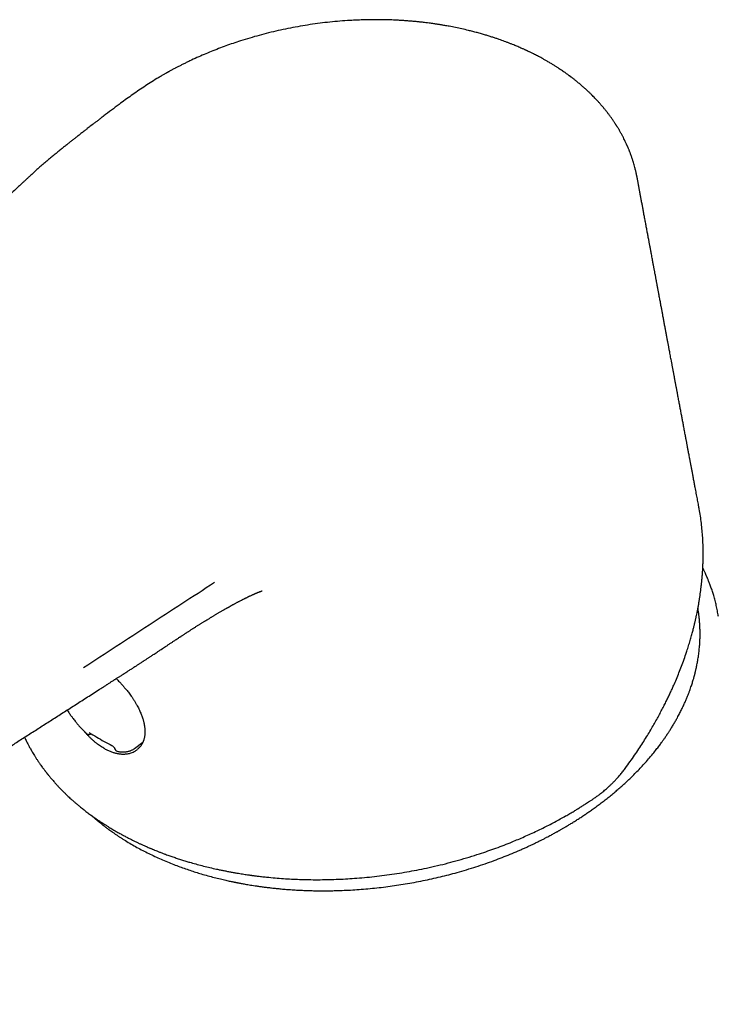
# Model space of a CAD drawing. Header units: millimetres. Extents: x 8 to 692, y 12 to 803.
# Tile 13 of 66: x 540 to 585, y 272 to 337. Entities that reach past the tile are written whole.
import ezdxf

# ---------------------------------------------------------------- set-up
doc = ezdxf.new("R2010")
doc.units = ezdxf.units.MM

msp = doc.modelspace()

# ---------------------------------------------------------------- linework, layer by layer
at = {"color": 7, "linetype": 'Continuous', "lineweight": 30}
for p, q in [((579.952, 326.274), (579.954, 326.265)), ((583.971, 304.844), (583.975, 304.826)), ((583.975, 304.826), (583.972, 304.843)), ((555.418, 299.361), (555.404, 299.357)), ((554.293, 298.869), (554.281, 298.863)), ((585.24, 297.716), (585.242, 297.707)), ((585.244, 297.709), (585.242, 297.717)), ((544.872, 292.986), (544.875, 292.987)), ((545.763, 289.063), (545.796, 288.999)), ((547.074, 289.065), (547.613, 289.464)), ((545.978, 288.862), (545.982, 288.861)), ((545.979, 288.862), (545.982, 288.861))]:
    msp.add_line(p, q, dxfattribs=at)
at = {"color": 7, "linetype": 'Continuous', "lineweight": 30, "flags": 128}
msp.add_lwpolyline([(547.421, 289.322), (547.486, 289.331), (547.555, 289.344)], dxfattribs=at)
at = {"color": 7, "linetype": 'Continuous', "lineweight": 30}
for points, knots in [([(574.052, 333.971), (573.993, 334.005), (573.878, 334.07), (573.712, 334.162), (573.557, 334.246), (573.415, 334.321), (573.286, 334.387), (573.17, 334.446), (573.067, 334.496), (572.979, 334.54), (572.904, 334.576), (572.844, 334.605), (572.798, 334.626), (572.765, 334.642), (572.739, 334.654), (572.714, 334.666), (572.682, 334.68), (572.643, 334.698), (572.59, 334.723), (572.521, 334.754), (572.434, 334.793), (572.28, 334.861), (572.066, 334.953), (571.822, 335.053), (571.611, 335.137), (571.432, 335.206), (571.257, 335.271), (571.086, 335.334), (570.905, 335.398), (570.707, 335.466), (570.488, 335.538), (570.256, 335.612), (570.008, 335.687), (569.746, 335.764), (569.47, 335.84), (569.186, 335.915), (568.853, 335.998), (568.478, 336.086), (568.063, 336.174), (567.736, 336.238), (567.501, 336.281), (567.362, 336.305), (567.241, 336.326), (567.138, 336.343), (567.054, 336.357), (566.978, 336.369), (566.9, 336.381), (566.804, 336.396), (566.69, 336.413), (566.562, 336.431), (566.407, 336.452), (566.226, 336.476), (566.015, 336.502), (565.787, 336.528), (565.542, 336.554), (565.281, 336.579), (565.01, 336.601), (564.736, 336.622), (564.466, 336.639), (564.15, 336.656), (563.79, 336.671), (563.388, 336.682), (562.988, 336.687), (562.588, 336.686), (562.186, 336.679), (561.786, 336.667), (561.386, 336.65), (560.902, 336.621), (560.334, 336.578), (559.684, 336.514), (559.034, 336.434), (558.386, 336.341), (557.741, 336.232), (557.098, 336.11), (556.463, 335.974), (555.837, 335.826), (555.219, 335.665), (554.605, 335.49), (554.037, 335.315), (553.514, 335.142), (553.035, 334.973), (552.556, 334.795), (552.081, 334.608), (551.609, 334.411), (551.141, 334.206), (550.755, 334.027), (550.454, 333.882), (550.245, 333.779), (550.048, 333.68), (549.865, 333.585), (549.718, 333.508), (549.604, 333.447), (549.519, 333.402), (549.439, 333.358), (549.366, 333.318), (549.305, 333.284), (549.257, 333.258), (549.22, 333.237), (549.184, 333.217), (549.141, 333.193), (549.086, 333.162), (549.02, 333.124), (548.943, 333.08), (548.854, 333.029), (548.755, 332.971), (548.646, 332.906), (548.423, 332.771), (548.094, 332.566), (547.668, 332.289), (547.254, 332.008), (546.85, 331.724), (546.453, 331.439), (546.021, 331.123), (545.555, 330.774), (545.156, 330.472), (544.864, 330.25), (544.683, 330.111), (544.514, 329.982), (544.36, 329.863), (544.221, 329.756), (544.095, 329.658), (543.988, 329.575), (543.896, 329.503), (543.809, 329.436), (543.716, 329.363), (543.611, 329.282), (543.496, 329.192), (543.368, 329.092), (543.227, 328.981), (543.072, 328.859), (542.904, 328.726), (542.722, 328.582), (542.528, 328.427), (542.321, 328.261), (542.101, 328.084), (541.869, 327.895), (541.63, 327.698), (541.384, 327.494), (541.134, 327.282), (540.876, 327.059), (540.609, 326.823), (540.432, 326.66), (540.342, 326.577)], [0, 0, 0, 0, 0.006228, 0.011982, 0.017264, 0.022072, 0.026408, 0.03027, 0.03366, 0.036576, 0.03902, 0.040992, 0.04249, 0.043516, 0.044219, 0.044987, 0.046004, 0.047271, 0.048788, 0.051151, 0.053943, 0.057155, 0.065908, 0.074258, 0.079976, 0.085488, 0.090795, 0.095896, 0.101052, 0.107158, 0.113632, 0.120475, 0.127686, 0.135267, 0.143216, 0.151435, 0.159544, 0.171375, 0.182872, 0.194036, 0.198271, 0.202057, 0.205338, 0.208116, 0.21039, 0.21216, 0.214198, 0.216761, 0.219851, 0.223335, 0.227047, 0.232253, 0.237849, 0.243837, 0.250318, 0.257202, 0.264414, 0.271563, 0.278595, 0.285508, 0.296132, 0.306464, 0.316504, 0.326937, 0.337128, 0.347308, 0.357487, 0.367665, 0.384185, 0.400702, 0.417217, 0.43373, 0.450241, 0.466749, 0.483256, 0.49943, 0.515603, 0.531828, 0.548186, 0.561131, 0.574158, 0.587299, 0.600744, 0.613831, 0.62722, 0.640911, 0.64743, 0.653653, 0.659506, 0.66499, 0.670105, 0.672807, 0.675394, 0.677865, 0.68017, 0.682071, 0.683513, 0.684536, 0.685518, 0.686842, 0.688543, 0.6906, 0.693011, 0.695776, 0.698895, 0.702369, 0.706105, 0.720223, 0.734246, 0.748165, 0.761981, 0.775715, 0.789395, 0.807372, 0.825256, 0.832181, 0.838699, 0.844773, 0.850405, 0.855345, 0.859886, 0.864027, 0.867, 0.869945, 0.873472, 0.877144, 0.881309, 0.885968, 0.89112, 0.896766, 0.902906, 0.90954, 0.91667, 0.924296, 0.932418, 0.941038, 0.950162, 0.959227, 0.968742, 0.978709, 0.989127, 1, 1, 1, 1]), ([(579.954, 326.274), (579.952, 326.285), (579.947, 326.311), (579.938, 326.36), (579.926, 326.417), (579.915, 326.474), (579.903, 326.529), (579.892, 326.582), (579.881, 326.632), (579.868, 326.694), (579.85, 326.77), (579.828, 326.861), (579.799, 326.978), (579.762, 327.117), (579.718, 327.27), (579.679, 327.401), (579.644, 327.511), (579.613, 327.607), (579.579, 327.706), (579.543, 327.81), (579.51, 327.901), (579.48, 327.979), (579.456, 328.041), (579.431, 328.106), (579.405, 328.172), (579.377, 328.239), (579.352, 328.301), (579.33, 328.352), (579.314, 328.389), (579.303, 328.414), (579.293, 328.437), (579.283, 328.461), (579.27, 328.49), (579.255, 328.522), (579.233, 328.572), (579.201, 328.641), (579.158, 328.733), (579.102, 328.848), (579.032, 328.986), (578.948, 329.148), (578.853, 329.32), (578.771, 329.462), (578.708, 329.569), (578.669, 329.633), (578.635, 329.689), (578.606, 329.735), (578.583, 329.772), (578.565, 329.801), (578.548, 329.827), (578.529, 329.856), (578.506, 329.892), (578.475, 329.939), (578.436, 329.997), (578.389, 330.068), (578.336, 330.146), (578.279, 330.226), (578.222, 330.306), (578.146, 330.412), (578.05, 330.541), (577.933, 330.691), (577.819, 330.834), (577.71, 330.966), (577.614, 331.078), (577.534, 331.17), (577.469, 331.244), (577.411, 331.308), (577.356, 331.368), (577.293, 331.436), (577.215, 331.519), (577.119, 331.619), (577.009, 331.73), (576.886, 331.852), (576.749, 331.983), (576.597, 332.124), (576.461, 332.246), (576.345, 332.348), (576.254, 332.426), (576.159, 332.507), (576.062, 332.587), (575.969, 332.663), (575.884, 332.73), (575.811, 332.788), (575.75, 332.835), (575.702, 332.872), (575.666, 332.9), (575.638, 332.921), (575.611, 332.941), (575.581, 332.964), (575.543, 332.992), (575.495, 333.028), (575.433, 333.073), (575.357, 333.129), (575.267, 333.193), (575.162, 333.267), (575.042, 333.35), (574.91, 333.439), (574.766, 333.534), (574.609, 333.634), (574.438, 333.741), (574.251, 333.855), (574.12, 333.931), (574.052, 333.971)], [0, 0, 0, 0, 0.002444, 0.006158, 0.012034, 0.018027, 0.023727, 0.029111, 0.034229, 0.039542, 0.048509, 0.058232, 0.068415, 0.085971, 0.102635, 0.11811, 0.128598, 0.139168, 0.150086, 0.161519, 0.174099, 0.180842, 0.187887, 0.195233, 0.202882, 0.210243, 0.217948, 0.223985, 0.227816, 0.230436, 0.232758, 0.235569, 0.238869, 0.242657, 0.246934, 0.256042, 0.266793, 0.278955, 0.296576, 0.315681, 0.336271, 0.358345, 0.366953, 0.374908, 0.381706, 0.387348, 0.391833, 0.395161, 0.398015, 0.40155, 0.405997, 0.411355, 0.41892, 0.427776, 0.437842, 0.448084, 0.45819, 0.468159, 0.488157, 0.507581, 0.526414, 0.543908, 0.55966, 0.570815, 0.580791, 0.58937, 0.596874, 0.605144, 0.61722, 0.631006, 0.6465, 0.663618, 0.682317, 0.702598, 0.72446, 0.73575, 0.747419, 0.759468, 0.771893, 0.783691, 0.794045, 0.802958, 0.810427, 0.815905, 0.820219, 0.823371, 0.826093, 0.829672, 0.834134, 0.839476, 0.846843, 0.855706, 0.866154, 0.878187, 0.891804, 0.907006, 0.922789, 0.939981, 0.95858, 0.978586, 1, 1, 1, 1]), ([(540.342, 326.577), (540.302, 326.54), (540.207, 326.451), (540.062, 326.316), (539.911, 326.176), (539.773, 326.049), (539.649, 325.934), (539.539, 325.832), (539.444, 325.744), (539.358, 325.664), (539.211, 325.528), (538.995, 325.327), (538.459, 324.827), (537.394, 323.839), (535.636, 322.209), (534.155, 320.838), (533.226, 319.977), (533.019, 319.784), (532.816, 319.596), (532.622, 319.417), (532.473, 319.279), (532.363, 319.177), (532.283, 319.102), (532.19, 319.016), (532.085, 318.919), (531.967, 318.81), (531.84, 318.692), (531.704, 318.565), (531.559, 318.431), (531.403, 318.286), (531.236, 318.131), (531.121, 318.025), (531.061, 317.97)], [0, 0, 0, 0, 0.013003, 0.030748, 0.047038, 0.061873, 0.075252, 0.086976, 0.097295, 0.106212, 0.114542, 0.144886, 0.176111, 0.288443, 0.489048, 0.744368, 0.766836, 0.789303, 0.811444, 0.832367, 0.852023, 0.859373, 0.868024, 0.878012, 0.889336, 0.901998, 0.915997, 0.930421, 0.946033, 0.962833, 0.980822, 1, 1, 1, 1]), ([(583.972, 304.844), (583.961, 304.903), (583.939, 305.021), (583.906, 305.195), (583.873, 305.371), (583.839, 305.55), (583.803, 305.737), (583.767, 305.928), (583.727, 306.143), (583.681, 306.383), (583.631, 306.65), (583.589, 306.87), (583.558, 307.038), (583.537, 307.15), (583.515, 307.263), (583.494, 307.376), (583.473, 307.484), (583.455, 307.582), (583.439, 307.666), (583.425, 307.74), (583.411, 307.815), (583.395, 307.898), (583.377, 307.997), (583.354, 308.116), (583.33, 308.245), (583.305, 308.378), (583.282, 308.501), (583.26, 308.616), (583.24, 308.721), (583.222, 308.815), (583.207, 308.895), (583.194, 308.967), (583.181, 309.037), (583.166, 309.114), (583.148, 309.208), (583.127, 309.319), (583.103, 309.448), (583.077, 309.587), (583.049, 309.734), (583.02, 309.889), (582.99, 310.046), (582.962, 310.197), (582.936, 310.338), (582.911, 310.469), (582.887, 310.596), (582.854, 310.773), (582.811, 310.999), (582.758, 311.279), (582.705, 311.564), (582.649, 311.86), (582.605, 312.094), (582.574, 312.261), (582.556, 312.356), (582.538, 312.448), (582.523, 312.532), (582.508, 312.608), (582.495, 312.678), (582.482, 312.747), (582.468, 312.825), (582.451, 312.915), (582.431, 313.021), (582.409, 313.134), (582.388, 313.248), (582.368, 313.355), (582.349, 313.454), (582.332, 313.545), (582.318, 313.623), (582.305, 313.692), (582.293, 313.754), (582.282, 313.812), (582.272, 313.865), (582.261, 313.923), (582.249, 313.991), (582.233, 314.073), (582.215, 314.169), (582.195, 314.277), (582.16, 314.461), (582.111, 314.722), (582.063, 314.979), (582.028, 315.165), (582.009, 315.267), (581.992, 315.36), (581.977, 315.439), (581.962, 315.516), (581.947, 315.599), (581.929, 315.696), (581.908, 315.806), (581.886, 315.925), (581.855, 316.087), (581.818, 316.287), (581.771, 316.536), (581.723, 316.791), (581.674, 317.053), (581.635, 317.262), (581.605, 317.423), (581.584, 317.535), (581.563, 317.649), (581.541, 317.765), (581.518, 317.887), (581.493, 318.02), (581.467, 318.163), (581.439, 318.309), (581.412, 318.457), (581.385, 318.601), (581.359, 318.738), (581.336, 318.861), (581.315, 318.971), (581.297, 319.07), (581.282, 319.15), (581.27, 319.213), (581.26, 319.267), (581.249, 319.328), (581.235, 319.4), (581.22, 319.484), (581.202, 319.577), (581.184, 319.676), (581.165, 319.775), (581.146, 319.88), (581.125, 319.991), (581.103, 320.106), (581.083, 320.215), (581.065, 320.313), (581.049, 320.395), (581.035, 320.472), (581.02, 320.554), (581.001, 320.652), (580.98, 320.764), (580.957, 320.891), (580.93, 321.033), (580.901, 321.189), (580.873, 321.341), (580.846, 321.485), (580.822, 321.612), (580.799, 321.734), (580.778, 321.847), (580.759, 321.953), (580.74, 322.054), (580.721, 322.154), (580.691, 322.313), (580.651, 322.53), (580.599, 322.806), (580.547, 323.086), (580.494, 323.374), (580.448, 323.619), (580.411, 323.817), (580.384, 323.962), (580.358, 324.103), (580.333, 324.235), (580.31, 324.362), (580.287, 324.482), (580.265, 324.602), (580.242, 324.723), (580.219, 324.848), (580.196, 324.971), (580.174, 325.089), (580.152, 325.21), (580.129, 325.332), (580.106, 325.453), (580.086, 325.563), (580.068, 325.659), (580.055, 325.73), (580.046, 325.779), (580.04, 325.813), (580.032, 325.856), (580.021, 325.912), (580.008, 325.984), (579.991, 326.072), (579.974, 326.167), (579.961, 326.233), (579.955, 326.266)], [0, 0, 0, 0, 0.008207, 0.016548, 0.024347, 0.03284, 0.041473, 0.050513, 0.059569, 0.071537, 0.083956, 0.096976, 0.10218, 0.107416, 0.112685, 0.117986, 0.123175, 0.12785, 0.131627, 0.134961, 0.138176, 0.142068, 0.146676, 0.152, 0.158604, 0.164789, 0.170546, 0.175878, 0.180857, 0.185233, 0.18898, 0.1921, 0.195207, 0.19881, 0.202907, 0.208313, 0.214378, 0.220882, 0.227751, 0.234984, 0.242581, 0.249652, 0.256173, 0.2622, 0.268094, 0.273919, 0.286938, 0.299761, 0.312978, 0.326891, 0.341153, 0.345685, 0.350239, 0.354568, 0.358502, 0.362041, 0.365185, 0.368256, 0.371771, 0.376001, 0.380944, 0.386534, 0.391901, 0.39678, 0.401593, 0.405814, 0.409443, 0.412561, 0.415451, 0.418141, 0.420629, 0.422945, 0.426219, 0.430084, 0.43454, 0.439587, 0.445215, 0.460242, 0.476133, 0.481305, 0.486197, 0.490505, 0.494231, 0.497374, 0.501275, 0.505813, 0.510988, 0.516708, 0.522467, 0.533667, 0.544703, 0.557345, 0.569396, 0.581431, 0.586632, 0.591881, 0.597187, 0.60255, 0.608135, 0.614296, 0.621156, 0.628214, 0.634767, 0.641902, 0.648314, 0.654012, 0.65914, 0.663751, 0.667845, 0.670306, 0.672627, 0.675421, 0.678799, 0.682761, 0.687217, 0.691894, 0.696543, 0.701165, 0.706632, 0.71206, 0.717323, 0.721897, 0.725723, 0.728803, 0.732694, 0.737257, 0.742503, 0.748434, 0.755057, 0.762384, 0.770414, 0.776343, 0.78249, 0.788248, 0.793525, 0.798355, 0.803059, 0.80772, 0.812336, 0.825334, 0.838144, 0.851159, 0.864573, 0.878659, 0.885484, 0.892392, 0.898968, 0.905152, 0.910942, 0.916765, 0.921978, 0.927771, 0.933735, 0.939487, 0.945028, 0.950358, 0.956475, 0.962198, 0.96732, 0.971834, 0.97574, 0.977265, 0.978687, 0.980573, 0.983214, 0.986611, 0.990684, 0.995485, 1, 1, 1, 1]), ([(579.242, 287.874), (579.345, 288.017), (579.548, 288.298), (579.837, 288.716), (580.108, 289.123), (580.363, 289.517), (580.599, 289.897), (580.819, 290.262), (581.022, 290.611), (581.212, 290.946), (581.389, 291.27), (581.554, 291.582), (581.709, 291.882), (581.851, 292.166), (581.981, 292.435), (582.102, 292.691), (582.216, 292.939), (582.349, 293.238), (582.503, 293.594), (582.675, 294.013), (582.842, 294.444), (583.006, 294.889), (583.129, 295.246), (583.215, 295.511), (583.269, 295.68), (583.323, 295.85), (583.375, 296.022), (583.424, 296.191), (583.47, 296.353), (583.514, 296.508), (583.554, 296.656), (583.59, 296.794), (583.621, 296.914), (583.646, 297.016), (583.667, 297.099), (583.681, 297.158), (583.69, 297.196), (583.696, 297.219), (583.701, 297.239), (583.707, 297.265), (583.716, 297.303), (583.728, 297.356), (583.743, 297.42), (583.759, 297.493), (583.777, 297.572), (583.795, 297.653), (583.821, 297.774), (583.855, 297.938), (583.897, 298.149), (583.939, 298.374), (583.979, 298.605), (584.028, 298.906), (584.081, 299.269), (584.127, 299.635), (584.159, 299.933), (584.181, 300.168), (584.2, 300.394), (584.215, 300.607), (584.227, 300.803), (584.235, 300.969), (584.241, 301.106), (584.244, 301.219), (584.247, 301.319), (584.249, 301.397), (584.25, 301.455), (584.251, 301.496), (584.252, 301.532), (584.252, 301.57), (584.253, 301.62), (584.253, 301.69), (584.254, 301.78), (584.253, 301.888), (584.252, 302.014), (584.25, 302.156), (584.246, 302.316), (584.236, 302.584), (584.216, 302.955), (584.177, 303.423), (584.124, 303.895), (584.058, 304.364), (584.003, 304.673), (583.975, 304.826)], [0, 0, 0, 0, 0.026931, 0.052958, 0.07807, 0.10226, 0.125521, 0.14746, 0.168497, 0.188629, 0.207855, 0.226539, 0.24428, 0.261076, 0.27693, 0.291842, 0.306093, 0.320565, 0.344174, 0.368498, 0.393536, 0.419285, 0.445748, 0.455383, 0.465117, 0.47495, 0.484882, 0.494836, 0.504167, 0.512725, 0.521732, 0.529685, 0.536582, 0.542424, 0.547209, 0.550938, 0.552564, 0.553858, 0.554821, 0.556088, 0.558276, 0.561386, 0.565163, 0.569445, 0.573935, 0.578633, 0.583539, 0.594726, 0.606864, 0.619953, 0.633448, 0.646683, 0.671916, 0.696133, 0.710066, 0.723637, 0.736848, 0.749382, 0.760758, 0.770972, 0.778292, 0.784872, 0.790711, 0.795811, 0.798601, 0.800985, 0.802961, 0.804967, 0.807607, 0.8119, 0.817231, 0.823598, 0.831002, 0.839441, 0.848915, 0.859424, 0.887131, 0.91516, 0.943504, 0.972147, 1, 1, 1, 1]), ([(585.242, 297.717), (585.223, 297.83), (585.185, 298.058), (585.114, 298.394), (585.033, 298.724), (584.96, 298.987), (584.9, 299.186), (584.856, 299.325), (584.81, 299.462), (584.764, 299.597), (584.717, 299.726), (584.672, 299.846), (584.63, 299.954), (584.592, 300.049), (584.559, 300.131), (584.529, 300.202), (584.505, 300.257), (584.487, 300.3), (584.474, 300.331), (584.462, 300.356), (584.451, 300.382), (584.436, 300.415), (584.416, 300.461), (584.389, 300.519), (584.358, 300.587), (584.323, 300.661), (584.287, 300.736), (584.256, 300.8), (584.236, 300.839), (584.229, 300.853)], [0, 0, 0, 0, 0.103543, 0.207838, 0.310341, 0.411055, 0.455692, 0.499969, 0.543885, 0.587442, 0.63022, 0.669517, 0.704849, 0.735627, 0.762598, 0.78576, 0.805115, 0.817651, 0.827836, 0.835671, 0.842685, 0.853591, 0.868577, 0.887641, 0.910785, 0.936339, 0.961244, 0.985431, 1, 1, 1, 1]), ([(552.294, 299.894), (550.868, 298.964), (548.016, 297.106), (545.162, 295.255), (543.735, 294.33)], [0, 0, 0, 0, 0.499999, 1, 1, 1, 1]), ([(554.29, 298.867), (554.312, 298.878), (554.351, 298.897), (554.402, 298.922), (554.443, 298.942), (554.482, 298.961), (554.525, 298.981), (554.571, 299.003), (554.625, 299.029), (554.683, 299.056), (554.746, 299.085), (554.8, 299.109), (554.849, 299.131), (554.894, 299.152), (554.939, 299.172), (554.983, 299.19), (555.021, 299.207), (555.055, 299.221), (555.093, 299.237), (555.137, 299.255), (555.184, 299.275), (555.229, 299.292), (555.269, 299.308), (555.304, 299.321), (555.333, 299.332), (555.358, 299.341), (555.372, 299.346), (555.387, 299.352), (555.406, 299.358), (555.416, 299.361), (555.421, 299.363), (555.421, 299.363), (555.421, 299.363)], [0, 0, 0, 0, 0.040574, 0.071784, 0.094112, 0.116861, 0.145048, 0.175836, 0.204344, 0.249611, 0.290416, 0.329992, 0.360589, 0.39298, 0.427499, 0.461082, 0.489821, 0.514756, 0.54383, 0.583935, 0.628815, 0.671543, 0.711844, 0.750308, 0.787494, 0.822606, 0.853337, 0.885736, 0.920187, 0.95279, 0.977687, 1, 1, 1, 1]), ([(544.873, 292.985), (544.892, 292.997), (544.944, 293.03), (545.024, 293.081), (545.107, 293.135), (545.176, 293.179), (545.231, 293.213), (545.291, 293.252), (545.363, 293.298), (545.447, 293.352), (545.53, 293.405), (545.61, 293.456), (545.69, 293.507), (545.762, 293.553), (545.821, 293.591), (545.878, 293.627), (545.941, 293.667), (546.016, 293.715), (546.095, 293.766), (546.17, 293.814), (546.236, 293.856), (546.291, 293.891), (546.337, 293.921), (546.384, 293.951), (546.439, 293.986), (546.514, 294.034), (546.604, 294.092), (546.7, 294.154), (546.792, 294.213), (546.873, 294.265), (546.943, 294.31), (546.996, 294.345), (547.045, 294.376), (547.094, 294.408), (547.156, 294.447), (547.226, 294.493), (547.301, 294.541), (547.373, 294.588), (547.447, 294.636), (547.523, 294.685), (547.594, 294.732), (547.664, 294.777), (547.737, 294.825), (547.817, 294.877), (547.898, 294.93), (547.972, 294.979), (548.044, 295.026), (548.118, 295.075), (548.202, 295.13), (548.303, 295.196), (548.415, 295.27), (548.532, 295.347), (548.636, 295.416), (548.73, 295.479), (548.834, 295.547), (548.955, 295.627), (549.099, 295.723), (549.255, 295.826), (549.418, 295.934), (549.583, 296.043), (549.726, 296.137), (549.844, 296.215), (549.932, 296.272), (549.999, 296.316), (550.047, 296.348), (550.078, 296.368), (550.11, 296.389), (550.148, 296.414), (550.2, 296.448), (550.261, 296.488), (550.324, 296.529), (550.385, 296.569), (550.441, 296.605), (550.494, 296.639), (550.548, 296.674), (550.607, 296.712), (550.673, 296.755), (550.744, 296.801), (550.814, 296.846), (550.876, 296.885), (550.932, 296.921), (550.987, 296.956), (551.052, 296.997), (551.121, 297.041), (551.195, 297.087), (551.268, 297.133), (551.339, 297.178), (551.408, 297.221), (551.478, 297.265), (551.548, 297.308), (551.614, 297.35), (551.671, 297.385), (551.721, 297.415), (551.769, 297.445), (551.825, 297.479), (551.89, 297.519), (551.957, 297.56), (552.017, 297.596), (552.074, 297.631), (552.136, 297.668), (552.204, 297.709), (552.271, 297.749), (552.338, 297.789), (552.406, 297.83), (552.479, 297.873), (552.553, 297.916), (552.629, 297.961), (552.707, 298.006), (552.786, 298.052), (552.863, 298.096), (552.926, 298.133), (552.979, 298.163), (553.028, 298.191), (553.08, 298.22), (553.127, 298.247), (553.168, 298.27), (553.205, 298.291), (553.246, 298.313), (553.292, 298.339), (553.341, 298.367), (553.388, 298.392), (553.434, 298.418), (553.481, 298.443), (553.531, 298.471), (553.586, 298.501), (553.649, 298.535), (553.719, 298.572), (553.786, 298.608), (553.846, 298.64), (553.939, 298.688), (554.019, 298.73), (554.094, 298.768), (554.13, 298.786), (554.175, 298.809), (554.231, 298.837), (554.272, 298.858), (554.294, 298.869)], [0, 0, 0, 0, 0.005939, 0.015952, 0.024478, 0.03152, 0.037081, 0.041185, 0.049997, 0.059441, 0.067017, 0.075426, 0.084229, 0.091662, 0.097544, 0.102478, 0.109008, 0.11713, 0.125588, 0.133398, 0.140418, 0.145887, 0.150234, 0.154837, 0.160463, 0.167108, 0.178268, 0.188138, 0.197118, 0.206799, 0.213154, 0.218776, 0.223532, 0.228305, 0.234091, 0.242562, 0.250368, 0.257365, 0.264943, 0.273451, 0.28119, 0.28732, 0.295148, 0.304, 0.312536, 0.320597, 0.327346, 0.335128, 0.343939, 0.353571, 0.366861, 0.379274, 0.390235, 0.399663, 0.40875, 0.422744, 0.437763, 0.454232, 0.471823, 0.488678, 0.506264, 0.516593, 0.525826, 0.533768, 0.537668, 0.540861, 0.543637, 0.547578, 0.553042, 0.559852, 0.566635, 0.572974, 0.578872, 0.584357, 0.589442, 0.595935, 0.602759, 0.610348, 0.618066, 0.62487, 0.629782, 0.63553, 0.642297, 0.649988, 0.657318, 0.665533, 0.6729, 0.679969, 0.687132, 0.695203, 0.702042, 0.70813, 0.71323, 0.717846, 0.723462, 0.731018, 0.738495, 0.74474, 0.750218, 0.756805, 0.764599, 0.772029, 0.778541, 0.78621, 0.794005, 0.80199, 0.810216, 0.818724, 0.827458, 0.836162, 0.843715, 0.848266, 0.853745, 0.859926, 0.865297, 0.869578, 0.873329, 0.877772, 0.883171, 0.88896, 0.89417, 0.89879, 0.904673, 0.909929, 0.915878, 0.923452, 0.931658, 0.939704, 0.946804, 0.952602, 0.972199, 0.975387, 0.979528, 0.985015, 0.991841, 1, 1, 1, 1]), ([(544.229, 284.694), (544.278, 284.651), (544.355, 284.581), (544.465, 284.487), (544.553, 284.413), (544.634, 284.345), (544.712, 284.281), (544.783, 284.223), (544.848, 284.171), (544.9, 284.13), (544.94, 284.098), (544.974, 284.072), (545.013, 284.041), (545.065, 284.001), (545.132, 283.95), (545.21, 283.891), (545.299, 283.824), (545.4, 283.75), (545.514, 283.669), (545.639, 283.58), (545.776, 283.485), (545.922, 283.386), (546.072, 283.287), (546.224, 283.189), (546.449, 283.047), (546.749, 282.865), (547.125, 282.649), (547.508, 282.442), (547.895, 282.243), (548.291, 282.051), (548.697, 281.865), (549.11, 281.686), (549.519, 281.52), (549.918, 281.367), (550.305, 281.227), (550.686, 281.096), (551.06, 280.975), (551.45, 280.856), (551.854, 280.741), (552.271, 280.629), (552.607, 280.546), (552.859, 280.486), (553.028, 280.447), (553.184, 280.413), (553.326, 280.382), (553.438, 280.358), (553.524, 280.34), (553.584, 280.328), (553.633, 280.318), (553.667, 280.311), (553.691, 280.307), (553.716, 280.302), (553.757, 280.294), (553.816, 280.282), (553.897, 280.266), (553.994, 280.248), (554.109, 280.227), (554.241, 280.203), (554.391, 280.177), (554.56, 280.148), (554.746, 280.118), (554.951, 280.086), (555.175, 280.053), (555.418, 280.019), (555.68, 279.986), (555.961, 279.952), (556.262, 279.919), (556.582, 279.887), (556.922, 279.858), (557.282, 279.83), (557.662, 279.806), (558.039, 279.787), (558.41, 279.773), (558.768, 279.764), (559.131, 279.758), (559.494, 279.757), (559.855, 279.76), (560.282, 279.768), (560.776, 279.785), (561.334, 279.814), (561.901, 279.853), (562.476, 279.902), (563.058, 279.963), (563.634, 280.034), (564.204, 280.113), (564.777, 280.204), (565.354, 280.306), (565.933, 280.418), (566.504, 280.54), (567.065, 280.67), (567.617, 280.808), (568.19, 280.963), (568.784, 281.134), (569.395, 281.325), (569.992, 281.524), (570.564, 281.728), (571.113, 281.935), (571.638, 282.145), (572.061, 282.323), (572.385, 282.465), (572.612, 282.566), (572.827, 282.665), (573.031, 282.76), (573.238, 282.859), (573.446, 282.961), (573.653, 283.064), (573.842, 283.16), (574.012, 283.248), (574.163, 283.327), (574.297, 283.399), (574.415, 283.462), (574.515, 283.517), (574.599, 283.563), (574.655, 283.594), (574.689, 283.613), (574.707, 283.623), (574.722, 283.631), (574.735, 283.639), (574.752, 283.648), (574.783, 283.665), (574.829, 283.691), (574.888, 283.725), (574.954, 283.762), (575.024, 283.803), (575.127, 283.862), (575.266, 283.944), (575.455, 284.057), (575.669, 284.187), (575.902, 284.332), (576.135, 284.481), (576.368, 284.633), (576.599, 284.788), (576.829, 284.947), (577.071, 285.117), (577.323, 285.3), (577.586, 285.496), (577.846, 285.696), (578.104, 285.9), (578.361, 286.11), (578.617, 286.325), (578.873, 286.548), (579.13, 286.779), (579.392, 287.023), (579.658, 287.28), (579.928, 287.552), (580.201, 287.838), (580.477, 288.139), (580.752, 288.455), (580.969, 288.715), (581.129, 288.914), (581.23, 289.044), (581.325, 289.167), (581.411, 289.281), (581.49, 289.387), (581.56, 289.483), (581.623, 289.571), (581.681, 289.652), (581.732, 289.726), (581.778, 289.791), (581.817, 289.848), (581.847, 289.892), (581.872, 289.93), (581.896, 289.965), (581.925, 290.009), (581.962, 290.065), (582.006, 290.133), (582.058, 290.213), (582.117, 290.305), (582.182, 290.409), (582.25, 290.521), (582.34, 290.671), (582.446, 290.853), (582.578, 291.088), (582.71, 291.337), (582.841, 291.597), (582.96, 291.846), (583.067, 292.083), (583.164, 292.306), (583.249, 292.516), (583.326, 292.714), (583.394, 292.899), (583.453, 293.067), (583.503, 293.218), (583.546, 293.352), (583.584, 293.474), (583.616, 293.585), (583.645, 293.683), (583.669, 293.77), (583.689, 293.845), (583.706, 293.908), (583.719, 293.96), (583.729, 294.002), (583.739, 294.042), (583.75, 294.086), (583.763, 294.138), (583.776, 294.197), (583.791, 294.262), (583.807, 294.333), (583.826, 294.424), (583.85, 294.537), (583.876, 294.673), (583.902, 294.82), (583.927, 294.974), (583.951, 295.136), (583.973, 295.304), (583.993, 295.478), (584.013, 295.675), (584.03, 295.897), (584.043, 296.143), (584.05, 296.4), (584.051, 296.667), (584.044, 296.923), (584.032, 297.167), (584.015, 297.399), (583.992, 297.636), (583.962, 297.879), (583.934, 298.073), (583.914, 298.186), (583.909, 298.217)], [0, 0, 0, 0, 0.004379, 0.007095, 0.009729, 0.012109, 0.014233, 0.016428, 0.018261, 0.019731, 0.020839, 0.021683, 0.022542, 0.024154, 0.026, 0.028145, 0.030588, 0.03333, 0.03637, 0.039708, 0.043344, 0.047194, 0.051059, 0.05493, 0.058807, 0.06797, 0.077169, 0.086071, 0.095006, 0.103974, 0.112975, 0.122008, 0.130981, 0.139217, 0.147231, 0.155024, 0.162594, 0.169942, 0.178383, 0.186511, 0.194326, 0.197813, 0.201035, 0.203992, 0.206684, 0.20911, 0.210353, 0.211513, 0.212504, 0.213139, 0.213417, 0.213864, 0.214557, 0.215706, 0.217204, 0.219054, 0.221179, 0.223633, 0.226416, 0.229527, 0.232968, 0.236737, 0.240834, 0.245261, 0.250016, 0.2551, 0.260513, 0.266254, 0.272324, 0.278723, 0.285451, 0.292507, 0.29866, 0.305013, 0.311367, 0.317687, 0.323972, 0.330221, 0.339972, 0.349636, 0.359214, 0.36938, 0.379447, 0.389416, 0.399285, 0.409056, 0.419311, 0.429454, 0.439487, 0.449408, 0.459218, 0.468917, 0.480205, 0.491339, 0.502318, 0.513143, 0.523287, 0.533292, 0.543158, 0.54776, 0.552232, 0.556486, 0.56052, 0.564336, 0.568886, 0.573081, 0.576919, 0.580401, 0.583528, 0.586299, 0.588714, 0.590854, 0.592606, 0.593972, 0.594402, 0.594773, 0.595084, 0.595335, 0.595619, 0.596185, 0.597249, 0.598545, 0.599945, 0.601449, 0.603057, 0.606521, 0.610387, 0.615365, 0.620542, 0.625754, 0.631001, 0.636283, 0.6416, 0.646952, 0.653241, 0.659577, 0.665961, 0.672393, 0.678877, 0.685599, 0.692241, 0.69918, 0.706414, 0.713944, 0.721771, 0.729996, 0.738525, 0.747357, 0.756493, 0.760166, 0.76377, 0.767128, 0.770236, 0.773095, 0.775704, 0.778065, 0.780176, 0.782244, 0.783999, 0.785451, 0.786772, 0.787568, 0.788427, 0.789592, 0.791078, 0.792884, 0.79501, 0.797455, 0.800222, 0.803245, 0.806252, 0.812018, 0.817596, 0.824646, 0.831371, 0.837772, 0.843849, 0.849603, 0.854937, 0.85996, 0.864669, 0.869064, 0.872756, 0.87615, 0.879244, 0.882039, 0.884535, 0.886731, 0.888628, 0.890226, 0.891525, 0.892537, 0.893393, 0.894536, 0.895874, 0.897364, 0.899007, 0.900803, 0.902752, 0.905893, 0.909365, 0.913107, 0.917018, 0.921098, 0.925346, 0.929762, 0.934347, 0.940349, 0.946617, 0.953151, 0.959951, 0.967017, 0.972802, 0.978754, 0.984872, 0.991157, 0.997603, 1, 1, 1, 1]), ([(545.872, 293.623), (545.908, 293.588), (545.975, 293.52), (546.072, 293.419), (546.16, 293.325), (546.241, 293.236), (546.316, 293.151), (546.387, 293.069), (546.459, 292.984), (546.537, 292.89), (546.621, 292.785), (546.711, 292.669), (546.806, 292.54), (546.905, 292.4), (547.006, 292.249), (547.108, 292.088), (547.201, 291.929), (547.283, 291.779), (547.354, 291.639), (547.417, 291.504), (547.474, 291.373), (547.524, 291.246), (547.568, 291.124), (547.605, 291.008), (547.633, 290.914), (547.652, 290.841), (547.665, 290.787), (547.676, 290.74), (547.685, 290.699), (547.692, 290.662), (547.7, 290.624), (547.708, 290.577), (547.717, 290.519), (547.727, 290.45), (547.735, 290.376), (547.741, 290.302), (547.745, 290.221), (547.746, 290.135), (547.744, 290.047), (547.738, 289.968), (547.731, 289.9), (547.722, 289.836), (547.71, 289.77), (547.693, 289.696), (547.675, 289.63), (547.657, 289.574), (547.64, 289.529), (547.622, 289.484), (547.602, 289.44), (547.581, 289.396), (547.556, 289.351), (547.527, 289.301), (547.491, 289.246), (547.445, 289.185), (547.389, 289.12), (547.327, 289.057), (547.281, 289.019), (547.259, 289.001)], [0, 0, 0, 0, 0.021775, 0.0415304, 0.0601534, 0.0776455, 0.0940075, 0.1092398, 0.1249522, 0.1426671, 0.162386, 0.1841103, 0.2078415, 0.2335803, 0.2613273, 0.2910821, 0.3216242, 0.3476404, 0.3729895, 0.3976808, 0.4217217, 0.4451183, 0.4678755, 0.489996, 0.5102969, 0.5217916, 0.5321195, 0.5412825, 0.5492822, 0.55612, 0.5631256, 0.5720539, 0.5841019, 0.5984784, 0.6141109, 0.6298027, 0.645553, 0.6656836, 0.6858542, 0.7042834, 0.7201244, 0.7333845, 0.7502102, 0.769019, 0.7897543, 0.8018284, 0.8144396, 0.8273782, 0.8402862, 0.8531574, 0.8661034, 0.8808788, 0.8999394, 0.9219326, 0.9468467, 0.9746727, 1, 1, 1, 1]), ([(512.637, 272.338), (512.826, 272.46), (513.199, 272.7), (513.751, 273.055), (514.286, 273.4), (514.805, 273.734), (515.307, 274.057), (515.793, 274.37), (516.262, 274.672), (516.722, 274.967), (517.172, 275.256), (517.611, 275.538), (518.032, 275.809), (518.435, 276.068), (518.82, 276.315), (519.175, 276.543), (519.502, 276.753), (519.802, 276.945), (520.087, 277.128), (520.357, 277.302), (520.613, 277.466), (520.855, 277.621), (521.082, 277.766), (521.287, 277.898), (521.473, 278.017), (521.639, 278.124), (521.794, 278.223), (521.937, 278.315), (522.069, 278.4), (522.195, 278.48), (522.41, 278.618), (522.722, 278.818), (523.136, 279.083), (523.565, 279.358), (524.009, 279.643), (524.47, 279.938), (524.945, 280.243), (525.437, 280.557), (525.879, 280.84), (526.268, 281.089), (526.6, 281.302), (526.939, 281.519), (527.285, 281.74), (527.641, 281.968), (528.011, 282.205), (528.398, 282.452), (528.802, 282.711), (529.223, 282.981), (529.662, 283.261), (530.108, 283.547), (530.562, 283.837), (531.023, 284.131), (531.498, 284.435), (531.989, 284.749), (532.495, 285.073), (533.016, 285.406), (533.553, 285.749), (534.105, 286.102), (534.672, 286.464), (535.25, 286.834), (535.84, 287.211), (536.441, 287.595), (537.057, 287.989), (537.692, 288.394), (538.346, 288.812), (539.018, 289.242), (539.706, 289.681), (540.409, 290.131), (541.122, 290.587), (541.847, 291.05), (542.582, 291.52), (543.331, 291.999), (544.097, 292.489), (544.613, 292.819), (544.874, 292.986)], [0, 0, 0, 0, 0.017649, 0.034788, 0.051415, 0.067532, 0.083139, 0.098234, 0.112819, 0.126893, 0.14109, 0.154725, 0.1678, 0.180314, 0.192268, 0.203661, 0.213414, 0.222715, 0.231564, 0.23996, 0.247905, 0.255396, 0.262436, 0.269023, 0.274553, 0.279718, 0.284518, 0.288954, 0.293025, 0.29684, 0.30069, 0.313038, 0.325869, 0.339183, 0.35298, 0.367261, 0.382024, 0.39727, 0.412999, 0.423133, 0.433458, 0.443974, 0.454681, 0.465605, 0.477083, 0.489091, 0.501629, 0.514697, 0.528295, 0.542424, 0.55623, 0.570508, 0.585257, 0.600477, 0.616169, 0.632331, 0.648965, 0.666071, 0.683647, 0.701695, 0.719879, 0.738518, 0.757612, 0.77716, 0.797531, 0.818373, 0.839686, 0.861471, 0.883726, 0.906044, 0.928815, 0.952042, 0.975723, 1, 1, 1, 1]), ([(542.663, 291.572), (542.672, 291.558), (542.704, 291.507), (542.761, 291.42), (542.831, 291.315), (542.896, 291.222), (542.954, 291.141), (543.017, 291.056), (543.063, 290.996), (543.091, 290.959)], [0, 0, 0, 0, 0.066747, 0.244403, 0.416699, 0.574815, 0.699192, 0.81398, 1, 1, 1, 1]), ([(543.091, 290.959), (543.122, 290.919), (543.166, 290.862), (543.232, 290.781), (543.289, 290.712), (543.358, 290.63), (543.431, 290.546), (543.509, 290.459), (543.591, 290.371), (543.675, 290.283), (543.763, 290.194), (543.849, 290.11), (543.906, 290.057), (543.933, 290.031)], [0, 0, 0, 0, 0.120051, 0.168294, 0.248419, 0.331532, 0.42063, 0.513565, 0.609475, 0.707671, 0.807667, 0.909105, 1, 1, 1, 1]), ([(539.873, 289.788), (539.895, 289.742), (539.94, 289.647), (540.009, 289.507), (540.073, 289.382), (540.13, 289.274), (540.181, 289.178), (540.237, 289.076), (540.299, 288.966), (540.366, 288.85), (540.44, 288.727), (540.522, 288.591), (540.615, 288.444), (540.718, 288.286), (540.824, 288.129), (540.929, 287.979), (541.014, 287.861), (541.079, 287.773), (541.125, 287.71), (541.169, 287.652), (541.212, 287.596), (541.251, 287.546), (541.285, 287.502), (541.312, 287.467), (541.332, 287.442), (541.347, 287.422), (541.362, 287.404), (541.38, 287.381), (541.402, 287.353), (541.435, 287.313), (541.481, 287.257), (541.542, 287.183), (541.614, 287.097), (541.694, 287.003), (541.779, 286.906), (541.863, 286.811), (541.963, 286.7), (542.079, 286.576), (542.207, 286.441), (542.327, 286.318), (542.431, 286.215), (542.521, 286.127), (542.603, 286.047), (542.69, 285.964), (542.793, 285.869), (542.911, 285.76), (543.047, 285.639), (543.197, 285.508), (543.36, 285.37), (543.553, 285.211), (543.769, 285.039), (544.003, 284.86), (544.196, 284.717), (544.347, 284.609), (544.457, 284.531), (544.565, 284.456), (544.668, 284.386), (544.762, 284.323), (544.841, 284.27), (544.904, 284.228), (544.952, 284.197), (544.984, 284.176), (545.012, 284.158), (545.042, 284.139), (545.083, 284.112), (545.139, 284.077), (545.21, 284.032), (545.297, 283.978), (545.4, 283.914), (545.517, 283.843), (545.65, 283.764), (545.749, 283.706), (545.804, 283.674), (545.809, 283.671)], [0, 0, 0, 0, 0.019233, 0.039374, 0.058471, 0.071472, 0.084754, 0.099127, 0.114592, 0.131149, 0.1488, 0.167547, 0.189436, 0.212654, 0.236524, 0.258759, 0.279151, 0.288996, 0.298347, 0.307205, 0.315571, 0.323427, 0.330172, 0.335525, 0.33921, 0.341742, 0.34434, 0.347769, 0.352029, 0.35712, 0.366519, 0.377861, 0.391142, 0.406331, 0.421827, 0.436716, 0.451002, 0.474552, 0.496261, 0.516134, 0.534173, 0.547062, 0.559684, 0.573539, 0.588653, 0.607713, 0.62846, 0.650895, 0.675021, 0.700805, 0.734615, 0.767272, 0.798778, 0.813707, 0.828363, 0.842747, 0.856713, 0.869006, 0.879334, 0.887695, 0.893396, 0.897593, 0.900119, 0.90401, 0.909264, 0.915885, 0.925125, 0.936153, 0.948972, 0.963586, 0.979999, 0.998217, 1, 1, 1, 1]), ([(545.053, 289.076), (545.008, 289.103), (544.916, 289.158), (544.779, 289.249), (544.641, 289.349), (544.502, 289.458), (544.363, 289.576), (544.224, 289.702), (544.085, 289.837), (543.95, 289.979), (543.839, 290.101), (543.775, 290.178), (543.753, 290.205)], [0, 0, 0, 0, 0.1002778, 0.2018517, 0.304731, 0.4089248, 0.5144417, 0.6212903, 0.7294784, 0.8390138, 0.9449171, 1, 1, 1, 1]), ([(543.932, 290.032), (543.945, 290.022), (543.97, 290.002), (544.011, 289.984), (544.048, 289.975), (544.082, 289.973), (544.115, 289.974), (544.153, 289.983), (544.194, 289.998), (544.22, 290.015), (544.232, 290.023)], [0, 0, 0, 0, 0.154395, 0.292253, 0.408553, 0.500822, 0.596467, 0.721505, 0.872284, 1, 1, 1, 1]), ([(544.107, 290.099), (544.268, 290), (544.588, 289.803), (545.083, 289.517), (545.422, 289.334), (545.591, 289.242)], [0, 0, 0, 0, 0.333357, 0.66669, 1, 1, 1, 1]), ([(545.053, 289.076), (545.122, 289.039), (545.259, 288.963), (545.467, 288.871), (545.63, 288.812), (545.746, 288.777), (545.817, 288.758), (545.888, 288.742), (545.959, 288.727), (546.03, 288.715), (546.1, 288.706), (546.18, 288.698), (546.272, 288.692), (546.377, 288.692), (546.49, 288.698), (546.608, 288.713), (546.731, 288.737), (546.857, 288.774), (546.985, 288.825), (547.097, 288.882), (547.188, 288.942), (547.239, 288.977), (547.262, 288.997), (547.262, 288.997)], [0, 0, 0, 0, 0.081169, 0.163905, 0.248225, 0.276983, 0.305924, 0.335047, 0.364352, 0.393842, 0.423516, 0.453374, 0.495608, 0.541976, 0.592479, 0.647117, 0.705891, 0.768802, 0.83585, 0.907036, 0.955218, 0.998882, 1, 1, 1, 1]), ([(545.591, 289.242), (545.608, 289.232), (545.64, 289.212), (545.689, 289.167), (545.733, 289.116), (545.753, 289.081), (545.763, 289.064)], [0, 0, 0, 0, 0.249295, 0.495618, 0.744911, 1, 1, 1, 1]), ([(545.796, 288.999), (545.807, 288.98), (545.829, 288.944), (545.876, 288.903), (545.916, 288.879), (545.941, 288.872), (545.947, 288.871)], [0, 0, 0, 0, 0.317119, 0.620775, 0.909601, 1, 1, 1, 1]), ([(545.982, 288.86), (545.983, 288.86), (546.016, 288.853), (546.079, 288.845), (546.17, 288.835), (546.26, 288.83), (546.348, 288.83), (546.434, 288.835), (546.518, 288.844), (546.599, 288.858), (546.679, 288.876), (546.756, 288.899), (546.831, 288.927), (546.903, 288.96), (546.972, 288.997), (547.029, 289.032), (547.062, 289.057), (547.074, 289.066)], [0, 0, 0, 0, 0.0039685, 0.0795296, 0.1548931, 0.2299829, 0.3047238, 0.3790485, 0.4529067, 0.5262728, 0.5991528, 0.6715886, 0.7436588, 0.8154772, 0.8871888, 0.9589654, 1, 1, 1, 1]), ([(577.153, 285.825), (577.189, 285.85), (577.256, 285.896), (577.354, 285.966), (577.449, 286.036), (577.546, 286.111), (577.649, 286.192), (577.756, 286.279), (577.867, 286.373), (577.985, 286.477), (578.112, 286.593), (578.25, 286.724), (578.398, 286.871), (578.554, 287.035), (578.717, 287.216), (578.888, 287.417), (579.065, 287.636), (579.182, 287.793), (579.242, 287.874)], [0, 0, 0, 0, 0.0453701, 0.0859317, 0.1256435, 0.1682, 0.213593, 0.2609308, 0.3109968, 0.3641996, 0.4225588, 0.4877127, 0.5585463, 0.6350963, 0.7174203, 0.8056002, 0.8997462, 1, 1, 1, 1]), ([(545.81, 283.672), (545.845, 283.651), (545.961, 283.584), (546.156, 283.475), (546.39, 283.348), (546.612, 283.232), (546.822, 283.125), (547.02, 283.027), (547.204, 282.938), (547.379, 282.855), (547.545, 282.779), (547.7, 282.709), (547.838, 282.648), (547.957, 282.596), (548.054, 282.555), (548.129, 282.523), (548.19, 282.498), (548.248, 282.473), (548.309, 282.448), (548.402, 282.41), (548.533, 282.357), (548.706, 282.289), (548.896, 282.216), (549.119, 282.133), (549.372, 282.042), (549.65, 281.946), (549.929, 281.852), (550.208, 281.763), (550.484, 281.678), (550.804, 281.584), (551.168, 281.483), (551.58, 281.374), (552.002, 281.271), (552.366, 281.188), (552.669, 281.123), (552.907, 281.074), (553.15, 281.026), (553.393, 280.98), (553.631, 280.938), (553.848, 280.9), (554.042, 280.869), (554.214, 280.842), (554.373, 280.818), (554.502, 280.799), (554.598, 280.785), (554.658, 280.777), (554.705, 280.771), (554.749, 280.765), (554.805, 280.757), (554.881, 280.747), (554.977, 280.735), (555.093, 280.72), (555.227, 280.704), (555.376, 280.686), (555.532, 280.669), (555.69, 280.652), (555.978, 280.623), (556.394, 280.585), (556.935, 280.546), (557.466, 280.517), (558.022, 280.495), (558.602, 280.483), (559.209, 280.481), (559.81, 280.49), (560.408, 280.51), (561.006, 280.54), (561.623, 280.582), (562.26, 280.638), (562.916, 280.708), (563.571, 280.79), (564.225, 280.884), (564.876, 280.991), (565.523, 281.11), (566.188, 281.245), (566.87, 281.398), (567.568, 281.571), (568.262, 281.757), (568.951, 281.958), (569.587, 282.159), (570.171, 282.356), (570.705, 282.546), (571.232, 282.744), (571.716, 282.936), (572.158, 283.119), (572.565, 283.295), (572.975, 283.479), (573.378, 283.666), (573.773, 283.857), (574.157, 284.05), (574.535, 284.247), (574.903, 284.446), (575.19, 284.606), (575.401, 284.726), (575.541, 284.807), (575.676, 284.887), (575.802, 284.962), (575.913, 285.028), (576, 285.081), (576.066, 285.121), (576.108, 285.148), (576.143, 285.169), (576.178, 285.191), (576.224, 285.219), (576.286, 285.258), (576.364, 285.307), (576.46, 285.368), (576.571, 285.439), (576.696, 285.52), (576.836, 285.612), (576.991, 285.715), (577.097, 285.787), (577.153, 285.825)], [0, 0, 0, 0, 0.004317, 0.014123, 0.023354, 0.032013, 0.040102, 0.047626, 0.054585, 0.060983, 0.067382, 0.073103, 0.078147, 0.082516, 0.08621, 0.08864, 0.090695, 0.092769, 0.094958, 0.097263, 0.102824, 0.108962, 0.115675, 0.122964, 0.132386, 0.142045, 0.151575, 0.160977, 0.170251, 0.1794, 0.192888, 0.206177, 0.21974, 0.233657, 0.241089, 0.248622, 0.25625, 0.263964, 0.271479, 0.27848, 0.284158, 0.289449, 0.294352, 0.298867, 0.301289, 0.303139, 0.304418, 0.305574, 0.307191, 0.309544, 0.312475, 0.315984, 0.320069, 0.324713, 0.329498, 0.334249, 0.338965, 0.355527, 0.371655, 0.38735, 0.402744, 0.420789, 0.438528, 0.455982, 0.473362, 0.490737, 0.508113, 0.527111, 0.546147, 0.565197, 0.584238, 0.603257, 0.622231, 0.641159, 0.661968, 0.682778, 0.70361, 0.724476, 0.745391, 0.762057, 0.7787, 0.795326, 0.81194, 0.824988, 0.838147, 0.851634, 0.865455, 0.87831, 0.891443, 0.904635, 0.917467, 0.929929, 0.935013, 0.940033, 0.944988, 0.949669, 0.953705, 0.957089, 0.9592, 0.960944, 0.961797, 0.963063, 0.96477, 0.966918, 0.969914, 0.973486, 0.977634, 0.98236, 0.987662, 0.993542, 1, 1, 1, 1])]:
    msp.add_open_spline(points, degree=3, knots=knots, dxfattribs=at)

doc.saveas('drawing.dxf')
